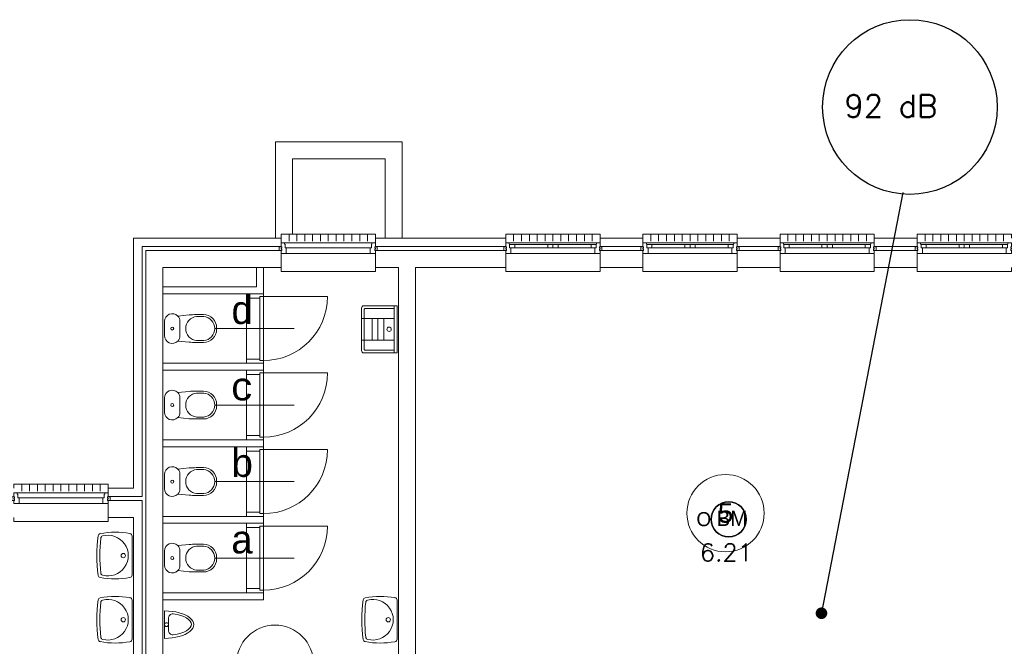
# Model space of a CAD drawing. Header units: millimetres. Extents: x 1890 to 160200, y 5205 to 111580.
# Tile 5 of 51: x 20672 to 33417, y 31570 to 39678. Entities that reach past the tile are written whole.
import ezdxf
from ezdxf.enums import TextEntityAlignment as Align
from ezdxf.xclip import XClip

# ---------------------------------------------------------------- set-up
doc = ezdxf.new("R2010")
doc.units = ezdxf.units.MM
doc.header["$XCLIPFRAME"] = 0
for name, color, linetype in [('BRAND', 1, 'Continuous'), ('DB-waardes', 6, 'Continuous'), ('Xref', 253, 'Continuous'), ('Xref-geb26-bgg$0$AL$1A---_ALGEMEEN', 253, 'Continuous'), ('Xref-geb26-bgg$0$AT$1A---_TEKST050', 253, 'Continuous'), ('Xref-geb26-bgg$0$AT$1A---_TEKST070', 253, 'Continuous')]:
    doc.layers.add(name, color=color, linetype=linetype)
doc.layers.get('Xref').off()
doc.styles.add('ROMANS', font='romans')
doc.styles.add('TXT', font='txt')
doc.styles.add('Xref-geb26-bgg$0$MONOTXT', font='MONOTXT')

# ---------------------------------------------------------------- blocks, each defined once
blk = doc.blocks.new('*O84')
at = {"layer": 'Xref-geb26-bgg$0$AL$1A---_ALGEMEEN', "color": 0, "linetype": 'Continuous', "lineweight": 0}
for p, q in [((-565.5, 130), (565.5, 130)), ((-508.33, 240), (-508.33, 150)), ((-406.66, 240), (-406.66, 150)), ((-305, 240), (-305, 150)), ((-203.33, 240), (-203.33, 150)), ((-101.66, 240), (-101.66, 150)), ((0, 240), (0, 150)), ((101.66, 240), (101.66, 150)), ((203.33, 240), (203.33, 150)), ((305, 240), (305, 150)), ((406.66, 240), (406.66, 150)), ((508.33, 240), (508.33, 150)), ((-493, 106), (-67, 106)), ((-493, 63), (-67, 63)), ((67, 106), (493, 106)), ((67, 63), (493, 63)), ((-543, -9), (543, -9))]:
    blk.add_line(p, q, dxfattribs=at)
for points in [[(-610, 190), (-610, 240), (610, 240), (610, 190)], [(-610, -190), (-610, -240), (610, -240), (610, -190)]]:
    blk.add_lwpolyline(points, dxfattribs=at)
for points in [[(-610, -9), (-545.15, -9), (-543, -6.86), (-543, 63), (-560, 63), (-560, 114), (-565.5, 114), (-565.5, 127.78), (-567.72, 130), (-610, 130), (-610, 76), (-601, 76), (-601, 60), (-610, 60), (-610, 46), (-601, 46), (-601, 30), (-610, 30)], [(610, -9), (545.15, -9), (543, -6.86), (543, 63), (560, 63), (560, 114), (565.5, 114), (565.5, 127.78), (567.72, 130), (610, 130), (610, 76), (601, 76), (601, 60), (610, 60), (610, 46), (601, 46), (601, 30), (610, 30)], [(-635, 30), (-601, 30), (-601, 46), (-610, 46), (-610, 60), (-601, 60), (-601, 76), (-635, 76)], [(-560, 106), (-493, 106), (-493, 63), (-560, 63)], [(-67, 106), (0, 106), (0, 63), (-67, 63)], [(67, 106), (0, 106), (0, 63), (67, 63)], [(560, 106), (493, 106), (493, 63), (560, 63)], [(635, 30), (601, 30), (601, 46), (610, 46), (610, 60), (601, 60), (601, 76), (635, 76)]]:
    blk.add_lwpolyline(points, close=True, dxfattribs=at)
blk = doc.blocks.new('*O85')
at = {"layer": 'Xref-geb26-bgg$0$AL$1A---_ALGEMEEN', "color": 0, "linetype": 'Continuous', "lineweight": 0}
for p, q in [((-565.5, 130), (565.5, 130)), ((-508.33, 240), (-508.33, 150)), ((-406.66, 240), (-406.66, 150)), ((-305, 240), (-305, 150)), ((-203.33, 240), (-203.33, 150)), ((-101.66, 240), (-101.66, 150)), ((0, 240), (0, 150)), ((101.66, 240), (101.66, 150)), ((203.33, 240), (203.33, 150)), ((305, 240), (305, 150)), ((406.66, 240), (406.66, 150)), ((508.33, 240), (508.33, 150)), ((-493, 106), (-67, 106)), ((-493, 63), (-67, 63)), ((67, 106), (493, 106)), ((67, 63), (493, 63)), ((-543, -9), (543, -9))]:
    blk.add_line(p, q, dxfattribs=at)
for points in [[(-610, 190), (-610, 240), (610, 240), (610, 190)], [(-610, -190), (-610, -240), (610, -240), (610, -190)]]:
    blk.add_lwpolyline(points, dxfattribs=at)
for points in [[(-610, -9), (-545.15, -9), (-543, -6.86), (-543, 63), (-560, 63), (-560, 114), (-565.5, 114), (-565.5, 127.78), (-567.72, 130), (-610, 130), (-610, 76), (-601, 76), (-601, 60), (-610, 60), (-610, 46), (-601, 46), (-601, 30), (-610, 30)], [(610, -9), (545.15, -9), (543, -6.86), (543, 63), (560, 63), (560, 114), (565.5, 114), (565.5, 127.78), (567.72, 130), (610, 130), (610, 76), (601, 76), (601, 60), (610, 60), (610, 46), (601, 46), (601, 30), (610, 30)], [(-635, 30), (-601, 30), (-601, 46), (-610, 46), (-610, 60), (-601, 60), (-601, 76), (-635, 76)], [(-560, 106), (-493, 106), (-493, 63), (-560, 63)], [(-67, 106), (0, 106), (0, 63), (-67, 63)], [(67, 106), (0, 106), (0, 63), (67, 63)], [(560, 106), (493, 106), (493, 63), (560, 63)], [(635, 30), (601, 30), (601, 46), (610, 46), (610, 60), (601, 60), (601, 76), (635, 76)]]:
    blk.add_lwpolyline(points, close=True, dxfattribs=at)
blk = doc.blocks.new('*O86')
at = {"layer": 'Xref-geb26-bgg$0$AL$1A---_ALGEMEEN', "color": 0, "linetype": 'Continuous', "lineweight": 0}
for p, q in [((-565.5, 130), (565.5, 130)), ((-508.33, 240), (-508.33, 150)), ((-406.66, 240), (-406.66, 150)), ((-305, 240), (-305, 150)), ((-203.33, 240), (-203.33, 150)), ((-101.66, 240), (-101.66, 150)), ((0, 240), (0, 150)), ((101.66, 240), (101.66, 150)), ((203.33, 240), (203.33, 150)), ((305, 240), (305, 150)), ((406.66, 240), (406.66, 150)), ((508.33, 240), (508.33, 150)), ((-493, 106), (-67, 106)), ((-493, 63), (-67, 63)), ((67, 106), (493, 106)), ((67, 63), (493, 63)), ((-543, -9), (543, -9))]:
    blk.add_line(p, q, dxfattribs=at)
for points in [[(-610, 190), (-610, 240), (610, 240), (610, 190)], [(-610, -190), (-610, -240), (610, -240), (610, -190)]]:
    blk.add_lwpolyline(points, dxfattribs=at)
for points in [[(-610, -9), (-545.15, -9), (-543, -6.86), (-543, 63), (-560, 63), (-560, 114), (-565.5, 114), (-565.5, 127.78), (-567.72, 130), (-610, 130), (-610, 76), (-601, 76), (-601, 60), (-610, 60), (-610, 46), (-601, 46), (-601, 30), (-610, 30)], [(610, -9), (545.15, -9), (543, -6.86), (543, 63), (560, 63), (560, 114), (565.5, 114), (565.5, 127.78), (567.72, 130), (610, 130), (610, 76), (601, 76), (601, 60), (610, 60), (610, 46), (601, 46), (601, 30), (610, 30)], [(-635, 30), (-601, 30), (-601, 46), (-610, 46), (-610, 60), (-601, 60), (-601, 76), (-635, 76)], [(-560, 106), (-493, 106), (-493, 63), (-560, 63)], [(-67, 106), (0, 106), (0, 63), (-67, 63)], [(67, 106), (0, 106), (0, 63), (67, 63)], [(560, 106), (493, 106), (493, 63), (560, 63)], [(635, 30), (601, 30), (601, 46), (610, 46), (610, 60), (601, 60), (601, 76), (635, 76)]]:
    blk.add_lwpolyline(points, close=True, dxfattribs=at)
blk = doc.blocks.new('*O87')
at = {"layer": 'Xref-geb26-bgg$0$AL$1A---_ALGEMEEN', "color": 0, "linetype": 'Continuous', "lineweight": 0}
for p, q in [((-565.5, 130), (565.5, 130)), ((-508.33, 240), (-508.33, 150)), ((-406.66, 240), (-406.66, 150)), ((-305, 240), (-305, 150)), ((-203.33, 240), (-203.33, 150)), ((-101.66, 240), (-101.66, 150)), ((0, 240), (0, 150)), ((101.66, 240), (101.66, 150)), ((203.33, 240), (203.33, 150)), ((305, 240), (305, 150)), ((406.66, 240), (406.66, 150)), ((508.33, 240), (508.33, 150)), ((-493, 106), (-67, 106)), ((-493, 63), (-67, 63)), ((67, 106), (493, 106)), ((67, 63), (493, 63)), ((-543, -9), (543, -9))]:
    blk.add_line(p, q, dxfattribs=at)
for points in [[(-610, 190), (-610, 240), (610, 240), (610, 190)], [(-610, -190), (-610, -240), (610, -240), (610, -190)]]:
    blk.add_lwpolyline(points, dxfattribs=at)
for points in [[(-610, -9), (-545.15, -9), (-543, -6.86), (-543, 63), (-560, 63), (-560, 114), (-565.5, 114), (-565.5, 127.78), (-567.72, 130), (-610, 130), (-610, 76), (-601, 76), (-601, 60), (-610, 60), (-610, 46), (-601, 46), (-601, 30), (-610, 30)], [(610, -9), (545.15, -9), (543, -6.86), (543, 63), (560, 63), (560, 114), (565.5, 114), (565.5, 127.78), (567.72, 130), (610, 130), (610, 76), (601, 76), (601, 60), (610, 60), (610, 46), (601, 46), (601, 30), (610, 30)], [(-635, 30), (-601, 30), (-601, 46), (-610, 46), (-610, 60), (-601, 60), (-601, 76), (-635, 76)], [(-560, 106), (-493, 106), (-493, 63), (-560, 63)], [(-67, 106), (0, 106), (0, 63), (-67, 63)], [(67, 106), (0, 106), (0, 63), (67, 63)], [(560, 106), (493, 106), (493, 63), (560, 63)], [(635, 30), (601, 30), (601, 46), (610, 46), (610, 60), (601, 60), (601, 76), (635, 76)]]:
    blk.add_lwpolyline(points, close=True, dxfattribs=at)
blk = doc.blocks.new('*O131')
at = {"layer": 'Xref-geb26-bgg$0$AL$1A---_ALGEMEEN', "color": 0, "linetype": 'Continuous', "lineweight": 0}
for p, q in [((-565.5, 130), (565.5, 130)), ((-508.33, 240), (-508.33, 150)), ((-406.66, 240), (-406.66, 150)), ((-305, 240), (-305, 150)), ((-203.33, 240), (-203.33, 150)), ((-101.66, 240), (-101.66, 150)), ((0, 240), (0, 150)), ((101.66, 240), (101.66, 150)), ((203.33, 240), (203.33, 150)), ((305, 240), (305, 150)), ((406.66, 240), (406.66, 150)), ((508.33, 240), (508.33, 150)), ((-543, 63), (543, 63)), ((-543, -9), (543, -9))]:
    blk.add_line(p, q, dxfattribs=at)
for points in [[(-610, 190), (-610, 240), (610, 240), (610, 190)], [(-610, -190), (-610, -240), (610, -240), (610, -190)]]:
    blk.add_lwpolyline(points, dxfattribs=at)
for points in [[(-610, -9), (-545.15, -9), (-543, -6.86), (-543, 63), (-560, 63), (-560, 114), (-565.5, 114), (-565.5, 127.78), (-567.72, 130), (-610, 130), (-610, 76), (-601, 76), (-601, 60), (-610, 60), (-610, 46), (-601, 46), (-601, 30), (-610, 30)], [(610, -9), (545.15, -9), (543, -6.86), (543, 63), (560, 63), (560, 114), (565.5, 114), (565.5, 127.78), (567.72, 130), (610, 130), (610, 76), (601, 76), (601, 60), (610, 60), (610, 46), (601, 46), (601, 30), (610, 30)], [(-635, 30), (-601, 30), (-601, 46), (-610, 46), (-610, 60), (-601, 60), (-601, 76), (-635, 76)], [(635, 30), (601, 30), (601, 46), (610, 46), (610, 60), (601, 60), (601, 76), (635, 76)]]:
    blk.add_lwpolyline(points, close=True, dxfattribs=at)
blk = doc.blocks.new('*O134')
at = {"layer": 'Xref-geb26-bgg$0$AL$1A---_ALGEMEEN', "color": 0, "linetype": 'Continuous', "lineweight": 0}
for p, q in [((565.5, 130), (-565.5, 130)), ((-508.33, 240), (-508.33, 150)), ((-406.66, 240), (-406.66, 150)), ((-305, 240), (-305, 150)), ((-203.33, 240), (-203.33, 150)), ((-101.66, 240), (-101.66, 150)), ((0, 240), (0, 150)), ((101.66, 240), (101.66, 150)), ((203.33, 240), (203.33, 150)), ((305, 240), (305, 150)), ((406.66, 240), (406.66, 150)), ((508.33, 240), (508.33, 150)), ((543, 63), (-543, 63)), ((543, -9), (-543, -9))]:
    blk.add_line(p, q, dxfattribs=at)
for points in [[(610, 190), (610, 240), (-610, 240), (-610, 190)], [(610, -190), (610, -240), (-610, -240), (-610, -190)]]:
    blk.add_lwpolyline(points, dxfattribs=at)
for points in [[(-610, -9), (-545.15, -9), (-543, -6.86), (-543, 63), (-560, 63), (-560, 114), (-565.5, 114), (-565.5, 127.78), (-567.72, 130), (-610, 130), (-610, 76), (-601, 76), (-601, 60), (-610, 60), (-610, 46), (-601, 46), (-601, 30), (-610, 30)], [(610, -9), (545.15, -9), (543, -6.86), (543, 63), (560, 63), (560, 114), (565.5, 114), (565.5, 127.78), (567.72, 130), (610, 130), (610, 76), (601, 76), (601, 60), (610, 60), (610, 46), (601, 46), (601, 30), (610, 30)], [(-635, 30), (-601, 30), (-601, 46), (-610, 46), (-610, 60), (-601, 60), (-601, 76), (-635, 76)], [(635, 30), (601, 30), (601, 46), (610, 46), (610, 60), (601, 60), (601, 76), (635, 76)]]:
    blk.add_lwpolyline(points, close=True, dxfattribs=at)
blk = doc.blocks.new('Xref-geb26-bgg$0$ED0831')
at = {"layer": 'Xref-geb26-bgg$0$AL$1A---_ALGEMEEN', "color": 0, "linetype": 'Continuous', "lineweight": 0}
for p, q in [((450, -400), (450, 620)), ((0, 0), (0, 220)), ((0, 220), (55, 220)), ((55, 220), (845, 220)), ((55, 220), (55, 45)), ((900, 220), (845, 220)), ((845, 220), (845, 45)), ((900, 0), (900, 220)), ((35, 0), (0, 0)), ((55, 45), (35, 45)), ((35, 45), (35, 0)), ((35, 0), (35, -830)), ((865, 0), (35, 0)), ((55, 45), (845, 45)), ((845, 45), (865, 45)), ((865, 45), (865, 0)), ((865, 0), (900, 0))]:
    blk.add_line(p, q, dxfattribs=at)
blk.add_arc((35, 0), 830, 270, 360, dxfattribs=at)
blk = doc.blocks.new('Xref-geb26-bgg$0$CLOS02')
at = {"layer": 'Xref-geb26-bgg$0$AL$1A---_ALGEMEEN', "color": 0, "linetype": 'Continuous', "lineweight": 0}
for p, q in [((-92, -220), (92, -220)), ((-155, -528), (-155, -436)), ((155, -528), (155, -436)), ((-1, -670), (1, -670))]:
    blk.add_line(p, q, dxfattribs=at)
blk.add_lwpolyline([(-176, -338), (-162, -192, -0.674333), (-92, -20), (92, -20, -0.674333), (162, -192), (176, -338, -0.023285), (180, -431), (180, -525, -0.414214), (10, -695), (-10, -695, -0.414214), (-180, -525), (-180, -431, -0.023285), (-176, -338)], format="xyb", dxfattribs=at)
blk.add_circle((0, -120), 20, dxfattribs=at)
for centre, radius, start, end in [((-92, -120), 100, 225.9727, 270), ((92, -120), 100, 270, 314.0273), ((0, -450), 156, 4.9264, 175.0736), ((0, -514), 156, 184.9259, 355.0741)]:
    blk.add_arc(centre, radius, start, end, dxfattribs=at)
blk = doc.blocks.new('Xref-geb26-bgg$0$URIN03')
at = {"layer": 'Xref-geb26-bgg$0$AL$1A---_ALGEMEEN', "color": 0, "linetype": 'Continuous', "lineweight": 0}
for p, q in [((-177, -50), (-178, -50)), ((178, -50), (177, -50))]:
    blk.add_line(p, q, dxfattribs=at)
blk.add_lwpolyline([(-178, -20), (178, -20)], dxfattribs=at)
for points in [[(7, -70), (-72, -70, 0.414214), (-132, -130), (-132, -133)], [(0, -70), (80, -70, -0.414214), (140, -130), (140, -133)]]:
    blk.add_lwpolyline(points, format="xyb", dxfattribs=at)
blk.add_circle((0, -45), 25, dxfattribs=at)
for centre, major_axis, ratio, start_param, end_param in [((0, -20), (0, -380), 0.467105, 4.712389, 7.853982), ((7, -20), (0, -350), 0.421429, 5.041111, 6.283185), ((0, -20), (0, -350), 0.421429, 0, 1.242074)]:
    blk.add_ellipse(centre, major_axis=major_axis, ratio=ratio, start_param=start_param, end_param=end_param, dxfattribs=at)
blk = doc.blocks.new('Xref-geb26-bgg$0$WT01')
at = {"layer": 'Xref-geb26-bgg$0$AL$1A---_ALGEMEEN', "color": 0, "linetype": 'Continuous', "lineweight": 0}
blk.add_line((-253, -20), (253, -20), dxfattribs=at)
blk.add_circle((0, -133), 28.1, dxfattribs=at)
for centre, radius, start, end in [((766, -236), 1068, 169.7983, 190.5514), ((-253, -53), 33, 90, 169.9973), ((0, -332), 263, 344.8667, 195.1333), ((253, -53), 33, 10.0027, 90), ((-766, -236), 1068, 349.4486, 10.2017), ((-252, -426), 33, 190.3455, 263.1425), ((0, 1669), 2144, 263.1425, 276.8575), ((-222, -392), 33, 195.1333, 263.9582), ((0, 1707), 2144, 263.9582, 276.0418), ((222, -392), 33, 276.0418, 344.8667), ((252, -426), 33, 276.8575, 349.6545)]:
    blk.add_arc(centre, radius, start, end, dxfattribs=at)
blk = doc.blocks.new('Xref-geb26-bgg$0$UG61')
at = {"layer": 'Xref-geb26-bgg$0$AL$1A---_ALGEMEEN', "color": 0, "linetype": 'Continuous', "lineweight": 0}
for p, q in [((305, -20), (-305, -20)), ((-305, -20), (-305, -450)), ((305, -55), (-305, -55)), ((-270, -435), (-270, -55)), ((-140, -55), (-140, -480)), ((140, -55), (140, -480)), ((270, -55), (270, -435)), ((305, -450), (305, -20)), ((140, -192), (-140, -192)), ((140, -268), (-140, -268)), ((140, -342), (-140, -342)), ((-275, -480), (275, -480)), ((260, -445), (-260, -445))]:
    blk.add_line(p, q, dxfattribs=at)
blk.add_circle((-1, -122), 28.1, dxfattribs=at)
for centre, radius, start, end in [((-275, -450), 30, 180, 270), ((-260, -435), 10, 180, 270), ((260, -435), 10, 270, 360), ((275, -450), 30, 270, 360)]:
    blk.add_arc(centre, radius, start, end, dxfattribs=at)
blk = doc.blocks.new('Xref-geb26-bgg')
at = {"layer": 'Xref-geb26-bgg$0$AL$1A---_ALGEMEEN', "linetype": 'Continuous', "lineweight": 0}
for points in [[(97500.43, 101641.32), (99140.43, 101641.32), (99140.43, 100393.82), (98920.43, 100393.82), (98920.43, 101421.32), (97720.43, 101421.32), (97720.43, 100443.82), (97575.43, 100443.82), (97575.43, 100393.82), (97500.43, 100393.82)], [(95665.43, 100393.82), (97575.43, 100393.82), (97575.43, 100283.82), (95775.43, 100283.82), (95775.43, 97048.82), (95335.43, 97048.82), (95335.43, 97158.82), (95665.43, 97158.82)], [(100483.43, 100283.82), (98795.43, 100283.82), (98795.43, 100393.82), (100483.43, 100393.82)], [(101703.43, 100393.82), (102258.43, 100393.82), (102258.43, 100283.82), (101703.43, 100283.82)], [(103478.43, 100393.82), (104033.43, 100393.82), (104033.43, 100283.82), (103478.43, 100283.82)], [(105253.43, 100393.82), (105808.43, 100393.82), (105808.43, 100283.82), (105253.43, 100283.82)], [(95825.43, 100233.82), (97575.43, 100233.82), (97575.43, 100013.82), (96045.43, 100013.82), (96045.43, 93728.82), (98045.43, 93728.82), (98045.43, 93508.82), (97755.43, 93508.82), (97755.43, 93393.82), (97535.43, 93393.82), (97535.43, 93508.82), (96045.43, 93508.82), (96045.43, 88823.82), (95665.43, 88823.82), (95665.43, 88933.82), (94570.43, 88933.82), (94570.43, 89153.82), (95665.43, 89153.82), (95665.43, 96778.82), (95335.43, 96778.82), (95335.43, 96998.82), (95775.43, 96998.82), (95775.43, 88933.82), (95825.43, 88933.82)], [(98795.43, 100233.82), (100483.43, 100233.82), (100483.43, 100013.82), (99315.43, 100013.82), (99315.43, 93508.82), (98945.43, 93508.82), (98945.43, 93728.82), (99095.43, 93728.82), (99095.43, 100013.82), (98795.43, 100013.82)], [(101703.43, 100233.82), (102258.43, 100233.82), (102258.43, 100013.82), (101703.43, 100013.82)], [(103478.43, 100233.82), (104033.43, 100233.82), (104033.43, 100013.82), (103478.43, 100013.82)], [(105253.43, 100233.82), (105808.43, 100233.82), (105808.43, 100013.82), (105253.43, 100013.82)], [(97255.43, 100013.82), (97345.43, 100013.82), (97345.43, 99673.82), (96045.43, 99673.82), (96045.43, 99763.82), (97255.43, 99763.82)], [(96045.43, 98683.82), (97345.43, 98683.82), (97345.43, 98773.82), (96045.43, 98773.82)], [(96045.43, 97693.82), (97345.43, 97693.82), (97345.43, 97783.82), (96045.43, 97783.82)], [(96045.43, 96703.82), (97345.43, 96703.82), (97345.43, 96793.82), (96045.43, 96793.82)], [(96045.43, 95713.82), (97345.43, 95713.82), (97345.43, 95803.82), (96045.43, 95803.82)]]:
    blk.add_lwpolyline(points, close=True, dxfattribs=at)
for centre in [(103327.93598, 96835.07003), (97496.02923, 94886.36152)]:
    blk.add_circle(centre, 500, dxfattribs=at)
for name, p in [('*O134', (98185.43, 100203.82)), ('*O84', (101093.43, 100203.82)), ('*O85', (102868.43, 100203.82)), ('*O86', (104643.43, 100203.82)), ('*O87', (106418.43, 100203.82)), ('*O131', (94725.43, 96968.82))]:
    blk.add_blockref(name, p, dxfattribs=at)
at = {"layer": 'Xref-geb26-bgg$0$AL$1A---_ALGEMEEN', "linetype": 'Continuous', "lineweight": 0, "yscale": -1}
for name, p, rotation in [('Xref-geb26-bgg$0$ED0831', (97345.43, 99673.82), 270), ('Xref-geb26-bgg$0$ED0831', (97345.43, 98683.82), 270), ('Xref-geb26-bgg$0$ED0831', (97345.43, 97693.82), 270), ('Xref-geb26-bgg$0$ED0831', (97345.43, 96703.82), 270), ('Xref-geb26-bgg$0$WT01', (95665.43, 96286.32), 90), ('Xref-geb26-bgg$0$WT01', (95665.43, 95456.32), 90), ('Xref-geb26-bgg$0$WT01', (99095.43, 95456.32), 90)]:
    blk.add_blockref(name, p, dxfattribs=dict(at, rotation=rotation))
at = {"layer": 'Xref-geb26-bgg$0$AL$1A---_ALGEMEEN', "linetype": 'Continuous', "lineweight": 0}
for name, p, rotation in [('Xref-geb26-bgg$0$CLOS02', (96045.43, 99223.82), 90), ('Xref-geb26-bgg$0$UG61', (99095.43, 99213.82), 270), ('Xref-geb26-bgg$0$CLOS02', (96045.43, 98233.82), 90), ('Xref-geb26-bgg$0$CLOS02', (96045.43, 97243.82), 90), ('Xref-geb26-bgg$0$CLOS02', (96045.43, 96253.82), 90), ('Xref-geb26-bgg$0$URIN03', (96045.43, 95392.82), 90)]:
    blk.add_blockref(name, p, dxfattribs=dict(at, rotation=rotation))
at = {"layer": 'Xref-geb26-bgg$0$AT$1A---_TEKST050', "linetype": 'Continuous', "lineweight": 0, "style": 'Xref-geb26-bgg$0$MONOTXT'}
blk.add_text('5', height=250.00002, dxfattribs=at).set_placement((103327.93, 96835.07), align=Align.MIDDLE)
at = {"layer": 'Xref-geb26-bgg$0$AT$1A---_TEKST070', "linetype": 'Continuous', "lineweight": 0, "style": 'Xref-geb26-bgg$0$MONOTXT'}
for s, p in [('d', (96919.95, 99458.98)), ('c', (96919.95, 98468.98)), ('b', (96919.95, 97478.98)), ('a', (96919.95, 96488.98))]:
    blk.add_text(s, height=349.99998, dxfattribs=at).set_placement(p, align=Align.MIDDLE_LEFT)
blk = doc.blocks.new('BR-OPT-M')
at = {"layer": 'BRAND', "color": 0}
blk.add_lwpolyline([(1.75, 0, 1), (-1.75, 0, 1)], format="xyb", close=True, dxfattribs=at)
blk.add_circle((0, 0), 1.75, dxfattribs=at)
for start, end in [(0, 180), (180, 0)]:
    blk.add_arc((0, 0), 1.75, start, end, dxfattribs=at)
at = {"layer": 'BRAND', "color": 0, "style": 'TXT'}
blk.add_text('O', height=1.4, dxfattribs=at).set_placement((-3.202, -0.678))
at = {"layer": 'BRAND', "color": 0, "insert": (-1.199, 0.857), "char_height": 1.5216, "width": 4.01713, "attachment_point": 1, "style": 'TXT'}
blk.add_mtext('BM', dxfattribs=at)
at = {"layer": 'BRAND', "color": 0, "style": 'ROMANS'}
blk.add_attdef('ION1-B', text='', height=1.75, dxfattribs=at).set_placement((-0.235, -2.428), align=Align.TOP_CENTER)

msp = doc.modelspace()

# ---------------------------------------------------------------- linework, layer by layer
at = {"layer": 'DB-waardes'}
msp.add_line((31049, 31980), (32110, 37441), dxfattribs=at)
at = {"layer": 'DB-waardes', "const_width": 75}
msp.add_lwpolyline([(31013, 31998, 1), (31088, 31998, 1)], format="xyb", close=True, dxfattribs=at)
at = {"layer": 'DB-waardes'}
msp.add_circle((32195, 38548), 1130, dxfattribs=at)

# ---------------------------------------------------------------- block references
at = {"layer": 'BRAND'}
ref = msp.add_blockref('BR-OPT-M', (29849, 33213), dxfattribs=dict(at, xscale=130, yscale=130, zscale=130))
XClip(ref).set_block_clipping_path([(-200.1071872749, -149.5301196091), (443.1235819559, 82.4014410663)])
ref.add_auto_attribs({'ION1-B': '6.21'})
at = {"layer": 'Xref'}
ref = msp.add_blockref('Xref-geb26-bgg', (-73519, -63542), dxfattribs=at)
XClip(ref).set_block_clipping_path([(77218.5005235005, 77622.422877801), (161938.5005235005, 106512.422877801)])

# ---------------------------------------------------------------- texts
at = {"layer": 'DB-waardes', "style": 'ROMANS'}
msp.add_text('92 dB', height=292.5, dxfattribs=at).set_placement((31348, 38415))

doc.saveas('drawing.dxf')
